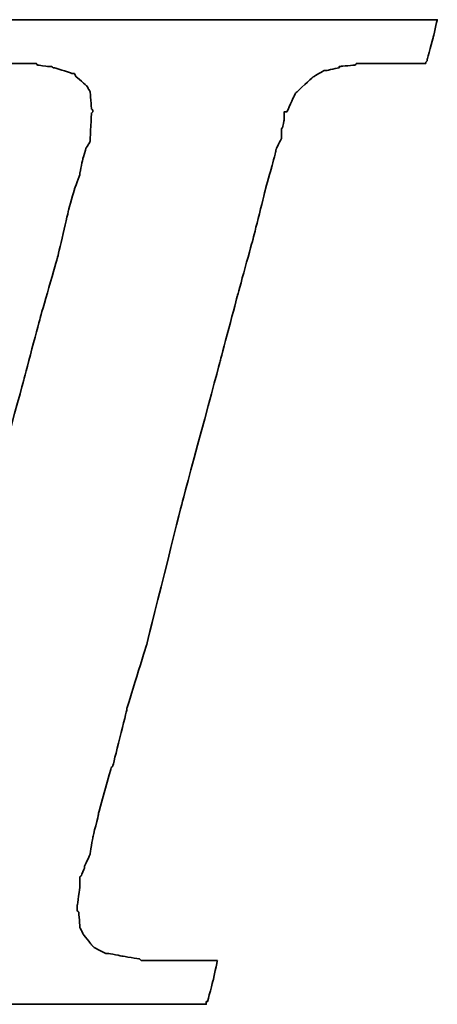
# Model space of a CAD drawing. Header units: millimetres. Extents: x -2774 to 3135, y -1571 to 860.
# Tile 132 of 256: x -2399.93 to -2397.95, y -866.96 to -862.29. Entities that reach past the tile are written whole.
import ezdxf

# ---------------------------------------------------------------- set-up
doc = ezdxf.new("R2010")
doc.units = ezdxf.units.MM
doc.layers.add('DIM', color=4, linetype='CONTINUOUS')
doc.layers.add('layer 1', color=7, linetype='CONTINUOUS')

# ---------------------------------------------------------------- blocks, each defined once
blk = doc.blocks.new('TBI MOTION logo(完整正式版)')
at = {"layer": 'layer 1', "color": 22, "lineweight": 35}
blk.add_open_spline([(-40.59125, -7.943749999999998), (-40.59125, -7.943749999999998), (-40.97375, -7.943749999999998), (-40.97375, -7.943749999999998), (-40.97375, -7.943749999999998), (-40.97375, -7.943749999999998), (-41.38125, -7.943749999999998), (-41.38125, -7.943749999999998), (-41.38125, -7.943749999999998), (-41.38125, -7.943749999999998), (-41.54874999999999, -7.943749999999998), (-41.54874999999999, -7.943749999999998), (-41.54874999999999, -7.943749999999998), (-41.54874999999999, -7.943749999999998), (-41.59875, -7.943749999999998), (-41.59875, -7.943749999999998), (-41.59875, -7.943749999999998), (-41.59875, -7.943749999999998), (-41.88374999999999, -7.943749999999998), (-41.88374999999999, -7.943749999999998), (-41.88374999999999, -7.943749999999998), (-41.88374999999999, -7.943749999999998), (-41.90875, -7.91875), (-41.90875, -7.91875), (-41.90875, -7.91875), (-41.90875, -7.91875), (-42.19875, -7.871249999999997), (-42.19875, -7.871249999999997), (-42.19875, -7.871249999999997), (-42.19875, -7.871249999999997), (-42.43875, -7.82375), (-42.43875, -7.82375), (-42.43875, -7.82375), (-42.43875, -7.82375), (-42.45875, -7.82375), (-42.45875, -7.82375), (-42.45875, -7.82375), (-42.45875, -7.82375), (-42.48624999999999, -7.82375), (-42.48624999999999, -7.82375), (-42.48624999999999, -7.82375), (-42.48624999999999, -7.82375), (-42.67625, -7.723749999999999), (-42.67625, -7.723749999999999), (-42.67625, -7.723749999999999), (-42.67625, -7.723749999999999), (-42.70125, -7.70375), (-42.70125, -7.70375), (-42.70125, -7.70375), (-42.70125, -7.70375), (-42.72375, -7.678749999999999), (-42.72375, -7.678749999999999), (-42.72375, -7.678749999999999), (-42.72375, -7.678749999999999), (-42.86875, -7.488749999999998), (-42.86875, -7.488749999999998), (-42.86875, -7.488749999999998), (-42.86875, -7.488749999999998), (-42.89374999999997, -7.438749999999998), (-42.89374999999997, -7.438749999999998), (-42.89374999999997, -7.438749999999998), (-42.89374999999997, -7.438749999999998), (-42.91875, -7.388749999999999), (-42.91875, -7.388749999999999), (-42.91875, -7.388749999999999), (-42.91875, -7.388749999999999), (-42.93874999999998, -7.12875), (-42.93874999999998, -7.12875), (-42.93874999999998, -7.12875), (-42.93874999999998, -7.12875), (-42.96375, -7.103749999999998), (-42.96375, -7.103749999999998), (-42.96375, -7.103749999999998), (-42.96375, -7.103749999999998), (-42.96375, -7.053749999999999), (-42.96375, -7.053749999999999), (-42.96375, -7.053749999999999), (-42.96375, -7.053749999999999), (-42.96375, -7.00875), (-42.96375, -7.00875), (-42.96375, -7.00875), (-42.96375, -7.00875), (-42.91875, -6.69625), (-42.91875, -6.69625), (-42.91875, -6.69625), (-42.91875, -6.69625), (-42.91875, -6.62375), (-42.91875, -6.62375), (-42.91875, -6.62375), (-42.91875, -6.62375), (-42.91875, -6.59625), (-42.91875, -6.59625), (-42.91875, -6.59625), (-42.91875, -6.59625), (-42.91875, -6.57375), (-42.91875, -6.57375), (-42.91875, -6.57375), (-42.91875, -6.57375), (-42.91875, -6.528749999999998), (-42.91875, -6.528749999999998), (-42.91875, -6.528749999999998), (-42.91875, -6.528749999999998), (-42.89374999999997, -6.50375), (-42.89374999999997, -6.50375), (-42.89374999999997, -6.50375), (-42.89374999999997, -6.50375), (-42.84374999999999, -6.38375), (-42.84374999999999, -6.38375), (-42.84374999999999, -6.38375), (-42.84374999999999, -6.38375), (-42.84374999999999, -6.358749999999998), (-42.84374999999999, -6.358749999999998), (-42.84374999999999, -6.358749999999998), (-42.84374999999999, -6.358749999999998), (-42.74625, -6.143749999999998), (-42.74625, -6.143749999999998), (-42.74625, -6.143749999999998), (-42.74625, -6.143749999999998), (-42.70125, -5.853749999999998), (-42.70125, -5.853749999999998), (-42.70125, -5.853749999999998), (-42.70125, -5.853749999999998), (-42.60374999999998, -5.47125), (-42.60374999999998, -5.47125), (-42.60374999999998, -5.47125), (-42.60374999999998, -5.47125), (-42.60374999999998, -5.44875), (-42.60374999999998, -5.44875), (-42.60374999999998, -5.44875), (-42.60374999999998, -5.44875), (-42.38875, -4.678749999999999), (-42.38875, -4.678749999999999), (-42.38875, -4.678749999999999), (-42.38875, -4.678749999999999), (-42.36375, -4.653749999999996), (-42.36375, -4.653749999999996), (-42.36375, -4.653749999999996), (-42.36375, -4.653749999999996), (-42.12375, -3.69625), (-42.12375, -3.69625), (-42.12375, -3.69625), (-42.12375, -3.69625), (-42.12375, -3.67374), (-42.12375, -3.67374), (-42.12375, -3.67374), (-42.12375, -3.67374), (-41.78875, -2.593739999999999), (-41.78875, -2.593739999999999), (-41.78875, -2.593739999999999), (-41.78875, -2.593739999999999), (-41.18875, -0.19375), (-41.18875, -0.19375), (-41.18875, -0.19375), (-41.18875, -0.19375), (-40.54375, 2.20624), (-40.54375, 2.20624), (-40.54375, 2.20624), (-40.54375, 2.20624), (-40.25374999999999, 3.308749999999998), (-40.25374999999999, 3.308749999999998), (-40.25374999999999, 3.308749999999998), (-40.25374999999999, 3.308749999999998), (-39.98875, 4.27125), (-39.98875, 4.27125), (-39.98875, 4.27125), (-39.98875, 4.27125), (-39.77375, 5.131249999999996), (-39.77375, 5.131249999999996), (-39.77375, 5.131249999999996), (-39.77375, 5.131249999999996), (-39.67875, 5.47125), (-39.67875, 5.47125), (-39.67875, 5.47125), (-39.67875, 5.47125), (-39.60375, 5.756249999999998), (-39.60375, 5.756249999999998), (-39.60375, 5.756249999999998), (-39.60375, 5.756249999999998), (-39.60375, 5.78125), (-39.60375, 5.78125), (-39.60375, 5.78125), (-39.60375, 5.78125), (-39.50875, 5.97125), (-39.50875, 5.97125), (-39.50875, 5.97125), (-39.50875, 5.97125), (-39.50875, 6.138749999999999), (-39.50875, 6.138749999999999), (-39.50875, 6.138749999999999), (-39.50875, 6.138749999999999), (-39.48625, 6.166249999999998), (-39.48625, 6.166249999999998), (-39.48625, 6.166249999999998), (-39.48625, 6.166249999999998), (-39.46125, 6.286249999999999), (-39.46125, 6.286249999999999), (-39.46125, 6.286249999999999), (-39.46125, 6.286249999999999), (-39.46125, 6.426249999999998), (-39.46125, 6.426249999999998), (-39.46125, 6.426249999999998), (-39.46125, 6.426249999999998), (-39.41375, 6.426249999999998), (-39.41375, 6.426249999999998), (-39.41375, 6.426249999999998), (-39.41375, 6.426249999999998), (-39.29375, 6.69125), (-39.29375, 6.69125), (-39.29375, 6.69125), (-39.29375, 6.69125), (-39.26875, 6.741249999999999), (-39.26875, 6.741249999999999), (-39.26875, 6.741249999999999), (-39.26875, 6.741249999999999), (-39.24375, 6.76625), (-39.24375, 6.76625), (-39.24375, 6.76625), (-39.24375, 6.76625), (-38.98375, 7.006239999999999), (-38.98375, 7.006239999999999), (-38.98375, 7.006239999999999), (-38.98375, 7.006239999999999), (-38.95625, 7.026239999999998), (-38.95625, 7.026239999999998), (-38.95625, 7.026239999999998), (-38.95625, 7.026239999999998), (-38.78875, 7.126239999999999), (-38.78875, 7.126239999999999), (-38.78875, 7.126239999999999), (-38.78875, 7.126239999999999), (-38.76375, 7.126239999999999), (-38.76375, 7.126239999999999), (-38.76375, 7.126239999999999), (-38.76375, 7.126239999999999), (-38.74375, 7.126239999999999), (-38.74375, 7.126239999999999), (-38.74375, 7.126239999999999), (-38.74375, 7.126239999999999), (-38.52875, 7.171249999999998), (-38.52875, 7.171249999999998), (-38.52875, 7.171249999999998), (-38.52875, 7.171249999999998), (-38.52875, 7.196239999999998), (-38.52875, 7.196239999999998), (-38.52875, 7.196239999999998), (-38.52875, 7.196239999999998), (-38.50375, 7.196239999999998), (-38.50375, 7.196239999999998), (-38.50375, 7.196239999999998), (-38.50375, 7.196239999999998), (-38.26125, 7.21875), (-38.26125, 7.21875), (-38.26125, 7.21875), (-38.26125, 7.21875), (-38.23875000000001, 7.246239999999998), (-38.23875000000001, 7.246239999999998), (-38.23875000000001, 7.246239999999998), (-38.23875000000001, 7.246239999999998), (-38.21625, 7.246239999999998), (-38.21625, 7.246239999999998), (-38.21625, 7.246239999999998), (-38.21625, 7.246239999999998), (-38.18875, 7.246239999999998), (-38.18875, 7.246239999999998), (-38.18875, 7.246239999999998), (-38.18875, 7.246239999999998), (-37.90375, 7.246239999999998), (-37.90375, 7.246239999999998), (-37.90375, 7.246239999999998), (-37.90375, 7.246239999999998), (-37.85375, 7.246239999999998), (-37.85375, 7.246239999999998), (-37.85375, 7.246239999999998), (-37.85375, 7.246239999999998), (-37.75875, 7.246239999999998), (-37.75875, 7.246239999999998), (-37.75875, 7.246239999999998), (-37.75875, 7.246239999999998), (-37.42375, 7.246239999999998), (-37.42375, 7.246239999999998), (-37.42375, 7.246239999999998), (-37.42375, 7.246239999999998), (-37.08875, 7.246239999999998), (-37.08875, 7.246239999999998), (-37.08875, 7.246239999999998), (-37.08875, 7.246239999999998), (-37.06375, 7.246239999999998), (-37.06375, 7.246239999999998), (-37.06375, 7.246239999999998), (-37.06375, 7.246239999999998), (-37.06375, 7.266239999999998), (-37.06375, 7.266239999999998), (-37.06375, 7.266239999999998), (-37.06375, 7.266239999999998), (-37.03875, 7.291249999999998), (-37.03875, 7.291249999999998), (-37.03875, 7.291249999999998), (-37.03875, 7.291249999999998), (-37.03875, 7.31625), (-37.03875, 7.31625), (-37.03875, 7.31625), (-37.03875, 7.31625), (-36.94125, 7.676249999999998), (-36.94125, 7.676249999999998), (-36.94125, 7.676249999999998), (-36.94125, 7.676249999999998), (-36.86875, 7.98625), (-36.86875, 7.98625), (-36.86875, 7.98625), (-36.86875, 7.98625), (-36.98875000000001, 7.98625), (-36.98875000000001, 7.98625), (-36.98875000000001, 7.98625), (-36.98875000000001, 7.98625), (-37.42375, 7.98625), (-37.42375, 7.98625), (-37.42375, 7.98625), (-37.42375, 7.98625), (-37.94875, 7.98625), (-37.94875, 7.98625), (-37.94875, 7.98625), (-37.94875, 7.98625), (-38.57375, 7.98625), (-38.57375, 7.98625), (-38.57375, 7.98625), (-38.57375, 7.98625), (-39.29375, 7.98625), (-39.29375, 7.98625), (-39.29375, 7.98625), (-39.29375, 7.98625), (-40.82875, 7.98625), (-40.82875, 7.98625), (-40.82875, 7.98625), (-40.82875, 7.98625), (-42.36375, 7.98625), (-42.36375, 7.98625), (-42.36375, 7.98625), (-42.36375, 7.98625), (-43.08375, 7.98625), (-43.08375, 7.98625), (-43.08375, 7.98625), (-43.08375, 7.98625), (-43.70875, 7.98625), (-43.70875, 7.98625), (-43.70875, 7.98625), (-43.70875, 7.98625), (-44.23375, 7.98625), (-44.23375, 7.98625), (-44.23375, 7.98625), (-44.23375, 7.98625), (-44.66875, 7.98625), (-44.66875, 7.98625), (-44.66875, 7.98625), (-44.66875, 7.98625), (-44.88375, 7.98625), (-44.88375, 7.98625), (-44.88375, 7.98625), (-44.88375, 7.98625), (-44.90874999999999, 7.94125), (-44.90874999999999, 7.94125), (-44.90874999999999, 7.94125), (-44.90874999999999, 7.94125), (-44.90874999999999, 7.916249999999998), (-44.90874999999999, 7.916249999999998), (-44.90874999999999, 7.916249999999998), (-44.90874999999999, 7.916249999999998), (-45.00375, 7.55625), (-45.00375, 7.55625), (-45.00375, 7.55625), (-45.00375, 7.55625), (-45.05374999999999, 7.246239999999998), (-45.05374999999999, 7.246239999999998), (-45.05374999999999, 7.246239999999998), (-45.05374999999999, 7.246239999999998), (-44.61875, 7.246239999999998), (-44.61875, 7.246239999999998), (-44.61875, 7.246239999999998), (-44.61875, 7.246239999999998), (-44.11375, 7.246239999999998), (-44.11375, 7.246239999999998), (-44.11375, 7.246239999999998), (-44.11375, 7.246239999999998), (-43.99375, 7.246239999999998), (-43.99375, 7.246239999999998), (-43.99375, 7.246239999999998), (-43.99375, 7.246239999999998), (-43.94625, 7.246239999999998), (-43.94625, 7.246239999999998), (-43.94625, 7.246239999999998), (-43.94625, 7.246239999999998), (-43.92374, 7.246239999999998), (-43.92374, 7.246239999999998), (-43.92374, 7.246239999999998), (-43.92374, 7.246239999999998), (-43.65874999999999, 7.246239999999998), (-43.65874999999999, 7.246239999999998), (-43.65874999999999, 7.246239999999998), (-43.65874999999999, 7.246239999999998), (-43.63875, 7.21875), (-43.63875, 7.21875), (-43.63875, 7.21875), (-43.63875, 7.21875), (-43.46874999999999, 7.196239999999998), (-43.46874999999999, 7.196239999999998), (-43.46874999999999, 7.196239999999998), (-43.46874999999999, 7.196239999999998), (-43.39875, 7.196239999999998), (-43.39875, 7.196239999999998), (-43.39875, 7.196239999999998), (-43.39875, 7.196239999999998), (-43.37125, 7.171249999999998), (-43.37125, 7.171249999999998), (-43.37125, 7.171249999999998), (-43.37125, 7.171249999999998), (-43.34875, 7.171249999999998), (-43.34875, 7.171249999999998), (-43.34875, 7.171249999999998), (-43.34875, 7.171249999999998), (-43.20375, 7.126239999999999), (-43.20375, 7.126239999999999), (-43.20375, 7.126239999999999), (-43.20375, 7.126239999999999), (-43.05875, 7.076239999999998), (-43.05875, 7.076239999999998), (-43.05875, 7.076239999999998), (-43.05875, 7.076239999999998), (-43.01375, 7.076239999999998), (-43.01375, 7.076239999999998), (-43.01375, 7.076239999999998), (-43.01375, 7.076239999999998), (-42.98875, 7.026239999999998), (-42.98875, 7.026239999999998), (-42.98875, 7.026239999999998), (-42.98875, 7.026239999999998), (-42.79874999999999, 6.86125), (-42.79874999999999, 6.86125), (-42.79874999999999, 6.86125), (-42.79874999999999, 6.86125), (-42.77375, 6.81125), (-42.77375, 6.81125), (-42.77375, 6.81125), (-42.77375, 6.81125), (-42.74625, 6.76625), (-42.74625, 6.76625), (-42.74625, 6.76625), (-42.74625, 6.76625), (-42.72375, 6.47625), (-42.72375, 6.47625), (-42.72375, 6.47625), (-42.72375, 6.47625), (-42.70125, 6.45124), (-42.70125, 6.45124), (-42.70125, 6.45124), (-42.70125, 6.45124), (-42.70125, 6.426249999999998), (-42.70125, 6.426249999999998), (-42.70125, 6.426249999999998), (-42.70125, 6.426249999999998), (-42.72375, 6.40625), (-42.72375, 6.40625), (-42.72375, 6.40625), (-42.72375, 6.40625), (-42.74625, 5.97125), (-42.74625, 5.97125), (-42.74625, 5.97125), (-42.74625, 5.97125), (-42.74625, 5.94625), (-42.74625, 5.94625), (-42.74625, 5.94625), (-42.74625, 5.94625), (-42.74625, 5.926249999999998), (-42.74625, 5.926249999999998), (-42.74625, 5.926249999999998), (-42.74625, 5.926249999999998), (-42.77375, 5.876249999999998), (-42.77375, 5.876249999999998), (-42.77375, 5.876249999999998), (-42.77375, 5.876249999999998), (-42.81875, 5.80625), (-42.81875, 5.80625), (-42.81875, 5.80625), (-42.81875, 5.80625), (-42.86875, 5.63625), (-42.86875, 5.63625), (-42.86875, 5.63625), (-42.86875, 5.63625), (-42.91875, 5.39625), (-42.91875, 5.39625), (-42.91875, 5.39625), (-42.91875, 5.39625), (-42.91875, 5.37124), (-42.91875, 5.37124), (-42.91875, 5.37124), (-42.91875, 5.37124), (-43.01375, 5.10874), (-43.01375, 5.10874), (-43.01375, 5.10874), (-43.01375, 5.10874), (-43.10875, 4.771239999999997), (-43.10875, 4.771239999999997), (-43.10875, 4.771239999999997), (-43.10875, 4.771239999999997), (-43.29875, 3.956249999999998), (-43.29875, 3.956249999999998), (-43.29875, 3.956249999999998), (-43.29875, 3.956249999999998), (-43.58875, 2.951249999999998), (-43.58875, 2.951249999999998), (-43.58875, 2.951249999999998), (-43.58875, 2.951249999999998), (-43.87375, 1.87125), (-43.87375, 1.87125), (-43.87375, 1.87125), (-43.87375, 1.87125), (-44.52625, -0.50374), (-44.52625, -0.50374), (-44.52625, -0.50374), (-44.52625, -0.50374), (-45.14874999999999, -2.853749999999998), (-45.14874999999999, -2.853749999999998), (-45.14874999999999, -2.853749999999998), (-45.14874999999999, -2.853749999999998), (-45.43375, -3.95875), (-45.43375, -3.95875), (-45.43375, -3.95875), (-45.43375, -3.95875), (-45.69874999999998, -4.96875), (-45.69874999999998, -4.96875), (-45.69874999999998, -4.96875), (-45.69874999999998, -4.96875), (-45.91375, -5.78375), (-45.91375, -5.78375), (-45.91375, -5.78375), (-45.91375, -5.78375), (-46.01374999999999, -6.11875), (-46.01374999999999, -6.11875), (-46.01374999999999, -6.11875), (-46.01374999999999, -6.11875), (-46.01374999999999, -6.143749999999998), (-46.01374999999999, -6.143749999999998), (-46.01374999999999, -6.143749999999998), (-46.01374999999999, -6.143749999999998), (-46.10875, -6.40875), (-46.10875, -6.40875), (-46.10875, -6.40875), (-46.10875, -6.40875), (-46.15375, -6.648749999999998), (-46.15375, -6.648749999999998), (-46.15375, -6.648749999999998), (-46.15375, -6.648749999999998), (-46.20375, -6.83875), (-46.20375, -6.83875), (-46.20375, -6.83875), (-46.20375, -6.83875), (-46.22874999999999, -6.933749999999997), (-46.22874999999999, -6.933749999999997), (-46.22874999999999, -6.933749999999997), (-46.22874999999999, -6.933749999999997), (-46.22874999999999, -7.07875), (-46.22874999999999, -7.07875), (-46.22874999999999, -7.07875), (-46.22874999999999, -7.07875), (-46.27374999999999, -7.07875), (-46.27374999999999, -7.07875), (-46.27374999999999, -7.07875), (-46.27374999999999, -7.07875), (-46.39375, -7.34375), (-46.39375, -7.34375), (-46.39375, -7.34375), (-46.39375, -7.34375), (-46.39375, -7.36875), (-46.39375, -7.36875), (-46.39375, -7.36875), (-46.39375, -7.36875), (-46.42125, -7.388749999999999), (-46.42125, -7.388749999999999), (-46.42125, -7.388749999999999), (-46.42125, -7.388749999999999), (-46.68375, -7.678749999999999), (-46.68375, -7.678749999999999), (-46.68375, -7.678749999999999), (-46.68375, -7.678749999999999), (-46.70875, -7.70375), (-46.70875, -7.70375), (-46.70875, -7.70375), (-46.70875, -7.70375), (-46.75374999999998, -7.723749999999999), (-46.75374999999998, -7.723749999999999), (-46.75374999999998, -7.723749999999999), (-46.75374999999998, -7.723749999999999), (-47.08874999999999, -7.871249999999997), (-47.08874999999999, -7.871249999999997), (-47.08874999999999, -7.871249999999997), (-47.08874999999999, -7.871249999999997), (-47.11625, -7.871249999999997), (-47.11625, -7.871249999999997), (-47.11625, -7.871249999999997), (-47.11625, -7.871249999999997), (-47.13875, -7.893749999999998), (-47.13875, -7.893749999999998), (-47.13875, -7.893749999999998), (-47.13875, -7.893749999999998), (-47.56874999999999, -7.91875), (-47.56874999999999, -7.91875), (-47.56874999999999, -7.91875), (-47.56874999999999, -7.91875), (-47.59624999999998, -7.943749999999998), (-47.59624999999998, -7.943749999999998), (-47.59624999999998, -7.943749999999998), (-47.59624999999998, -7.943749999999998), (-47.64375, -7.943749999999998), (-47.64375, -7.943749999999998), (-47.64375, -7.943749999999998), (-47.64375, -7.943749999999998), (-47.73625, -7.943749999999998), (-47.73625, -7.943749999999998), (-47.73625, -7.943749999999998), (-47.73625, -7.943749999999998), (-48.07375, -7.943749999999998), (-48.07375, -7.943749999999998), (-48.07375, -7.943749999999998), (-48.07375, -7.943749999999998), (-48.36125, -7.943749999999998), (-48.36125, -7.943749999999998), (-48.36125, -7.943749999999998), (-48.36125, -7.943749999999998), (-48.36125, -7.966249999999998), (-48.36125, -7.966249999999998), (-48.36125, -7.966249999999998), (-48.36125, -7.966249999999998), (-48.36125, -7.991249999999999), (-48.36125, -7.991249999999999), (-48.36125, -7.991249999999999), (-48.36125, -7.991249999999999), (-48.38875, -8.013749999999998), (-48.38875, -8.013749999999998), (-48.38875, -8.013749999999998), (-48.38875, -8.013749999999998), (-48.50875, -8.34875), (-48.50875, -8.34875), (-48.50875, -8.34875), (-48.50875, -8.34875), (-48.55375, -8.68625), (-48.55375, -8.68625), (-48.55375, -8.68625), (-48.55375, -8.68625), (-48.45875, -8.68625), (-48.45875, -8.68625), (-48.45875, -8.68625), (-48.45875, -8.68625), (-48.07375, -8.68625), (-48.07375, -8.68625), (-48.07375, -8.68625), (-48.07375, -8.68625), (-47.52374999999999, -8.68625), (-47.52374999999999, -8.68625), (-47.52374999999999, -8.68625), (-47.52374999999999, -8.68625), (-46.92375, -8.68625), (-46.92375, -8.68625), (-46.92375, -8.68625), (-46.92375, -8.68625), (-46.25375, -8.68625), (-46.25375, -8.68625), (-46.25375, -8.68625), (-46.25375, -8.68625), (-46.20375, -8.68625), (-46.20375, -8.68625), (-46.20375, -8.68625), (-46.20375, -8.68625), (-44.71375, -8.68625), (-44.71375, -8.68625), (-44.71375, -8.68625), (-44.71375, -8.68625), (-43.22874999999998, -8.68625), (-43.22874999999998, -8.68625), (-43.22874999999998, -8.68625), (-43.22874999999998, -8.68625), (-42.55875, -8.68625), (-42.55875, -8.68625), (-42.55875, -8.68625), (-42.55875, -8.68625), (-42.50874999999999, -8.68625), (-42.50874999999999, -8.68625), (-42.50874999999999, -8.68625), (-42.50874999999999, -8.68625), (-41.93375, -8.68625), (-41.93375, -8.68625), (-41.93375, -8.68625), (-41.93375, -8.68625), (-41.38125, -8.68625), (-41.38125, -8.68625), (-41.38125, -8.68625), (-41.38125, -8.68625), (-40.97375, -8.68625), (-40.97375, -8.68625), (-40.97375, -8.68625), (-40.97375, -8.68625), (-40.78125, -8.68625), (-40.78125, -8.68625), (-40.78125, -8.68625), (-40.78125, -8.68625), (-40.78125, -8.638749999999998), (-40.78125, -8.638749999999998), (-40.78125, -8.638749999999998), (-40.78125, -8.638749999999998), (-40.75874999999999, -8.638749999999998), (-40.75874999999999, -8.638749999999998), (-40.75874999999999, -8.638749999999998), (-40.75874999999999, -8.638749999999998), (-40.66374999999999, -8.27875), (-40.66374999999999, -8.27875), (-40.66374999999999, -8.27875), (-40.66374999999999, -8.27875), (-40.59125, -7.943749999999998), (-40.59125, -7.943749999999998)], degree=3, knots=[0, 0, 0, 0, 0.0055865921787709, 0.0055865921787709, 0.0055865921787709, 0.0055866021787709, 0.0111731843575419, 0.0111731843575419, 0.0111731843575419, 0.0111731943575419, 0.0167597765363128, 0.0167597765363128, 0.0167597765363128, 0.0167597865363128, 0.0223463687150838, 0.0223463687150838, 0.0223463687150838, 0.0223463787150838, 0.0279329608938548, 0.0279329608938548, 0.0279329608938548, 0.0279329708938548, 0.0335195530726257, 0.0335195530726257, 0.0335195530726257, 0.0335195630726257, 0.0391061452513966, 0.0391061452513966, 0.0391061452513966, 0.0391061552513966, 0.0446927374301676, 0.0446927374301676, 0.0446927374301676, 0.0446927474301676, 0.0502793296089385, 0.0502793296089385, 0.0502793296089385, 0.0502793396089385, 0.0558659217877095, 0.0558659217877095, 0.0558659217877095, 0.0558659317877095, 0.0614525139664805, 0.0614525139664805, 0.0614525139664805, 0.0614525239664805, 0.0670391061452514, 0.0670391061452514, 0.0670391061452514, 0.0670391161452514, 0.0726256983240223, 0.0726256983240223, 0.0726256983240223, 0.0726257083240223, 0.0782122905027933, 0.0782122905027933, 0.0782122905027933, 0.0782123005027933, 0.0837988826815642, 0.0837988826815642, 0.0837988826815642, 0.0837988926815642, 0.0893854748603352, 0.0893854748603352, 0.0893854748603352, 0.0893854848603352, 0.0949720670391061, 0.0949720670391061, 0.0949720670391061, 0.0949720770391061, 0.1005586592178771, 0.1005586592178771, 0.1005586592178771, 0.1005586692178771, 0.106145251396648, 0.106145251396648, 0.106145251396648, 0.106145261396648, 0.1117318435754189, 0.1117318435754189, 0.1117318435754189, 0.1117318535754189, 0.1173184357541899, 0.1173184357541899, 0.1173184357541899, 0.1173184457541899, 0.1229050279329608, 0.1229050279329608, 0.1229050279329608, 0.1229050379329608, 0.1284916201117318, 0.1284916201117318, 0.1284916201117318, 0.1284916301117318, 0.1340782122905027, 0.1340782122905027, 0.1340782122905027, 0.1340782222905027, 0.1396648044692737, 0.1396648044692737, 0.1396648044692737, 0.1396648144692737, 0.1452513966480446, 0.1452513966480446, 0.1452513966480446, 0.1452514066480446, 0.1508379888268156, 0.1508379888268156, 0.1508379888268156, 0.1508379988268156, 0.1564245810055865, 0.1564245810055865, 0.1564245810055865, 0.1564245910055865, 0.1620111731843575, 0.1620111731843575, 0.1620111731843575, 0.1620111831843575, 0.1675977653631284, 0.1675977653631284, 0.1675977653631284, 0.1675977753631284, 0.1731843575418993, 0.1731843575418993, 0.1731843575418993, 0.1731843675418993, 0.1787709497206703, 0.1787709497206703, 0.1787709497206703, 0.1787709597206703, 0.1843575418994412, 0.1843575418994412, 0.1843575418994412, 0.1843575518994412, 0.1899441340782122, 0.1899441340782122, 0.1899441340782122, 0.1899441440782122, 0.1955307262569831, 0.1955307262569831, 0.1955307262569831, 0.1955307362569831, 0.2011173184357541, 0.2011173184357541, 0.2011173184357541, 0.2011173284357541, 0.206703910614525, 0.206703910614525, 0.206703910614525, 0.206703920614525, 0.2122905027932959, 0.2122905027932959, 0.2122905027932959, 0.2122905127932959, 0.2178770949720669, 0.2178770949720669, 0.2178770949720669, 0.2178771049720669, 0.2234636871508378, 0.2234636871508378, 0.2234636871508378, 0.2234636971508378, 0.2290502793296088, 0.2290502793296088, 0.2290502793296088, 0.2290502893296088, 0.2346368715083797, 0.2346368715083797, 0.2346368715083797, 0.2346368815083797, 0.2402234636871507, 0.2402234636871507, 0.2402234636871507, 0.2402234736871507, 0.2458100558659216, 0.2458100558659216, 0.2458100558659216, 0.2458100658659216, 0.2513966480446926, 0.2513966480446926, 0.2513966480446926, 0.2513966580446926, 0.2569832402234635, 0.2569832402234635, 0.2569832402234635, 0.2569832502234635, 0.2625698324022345, 0.2625698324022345, 0.2625698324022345, 0.2625698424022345, 0.2681564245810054, 0.2681564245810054, 0.2681564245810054, 0.2681564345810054, 0.2737430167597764, 0.2737430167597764, 0.2737430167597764, 0.2737430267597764, 0.2793296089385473, 0.2793296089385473, 0.2793296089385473, 0.2793296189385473, 0.2849162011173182, 0.2849162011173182, 0.2849162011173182, 0.2849162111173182, 0.2905027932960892, 0.2905027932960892, 0.2905027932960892, 0.2905028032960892, 0.2960893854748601, 0.2960893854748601, 0.2960893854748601, 0.29608939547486, 0.3016759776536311, 0.3016759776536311, 0.3016759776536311, 0.3016759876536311, 0.3072625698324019, 0.3072625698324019, 0.3072625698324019, 0.3072625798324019, 0.312849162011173, 0.312849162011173, 0.312849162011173, 0.312849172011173, 0.3184357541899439, 0.3184357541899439, 0.3184357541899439, 0.3184357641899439, 0.3240223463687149, 0.3240223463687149, 0.3240223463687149, 0.3240223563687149, 0.3296089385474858, 0.3296089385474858, 0.3296089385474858, 0.3296089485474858, 0.3351955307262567, 0.3351955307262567, 0.3351955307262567, 0.3351955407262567, 0.3407821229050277, 0.3407821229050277, 0.3407821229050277, 0.3407821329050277, 0.3463687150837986, 0.3463687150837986, 0.3463687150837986, 0.3463687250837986, 0.3519553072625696, 0.3519553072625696, 0.3519553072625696, 0.3519553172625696, 0.3575418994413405, 0.3575418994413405, 0.3575418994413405, 0.3575419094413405, 0.3631284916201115, 0.3631284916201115, 0.3631284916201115, 0.3631285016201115, 0.3687150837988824, 0.3687150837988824, 0.3687150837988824, 0.3687150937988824, 0.3743016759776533, 0.3743016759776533, 0.3743016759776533, 0.3743016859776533, 0.3798882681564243, 0.3798882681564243, 0.3798882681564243, 0.3798882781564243, 0.3854748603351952, 0.3854748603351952, 0.3854748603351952, 0.3854748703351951, 0.3910614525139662, 0.3910614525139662, 0.3910614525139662, 0.3910614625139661, 0.3966480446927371, 0.3966480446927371, 0.3966480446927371, 0.3966480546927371, 0.4022346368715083, 0.4022346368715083, 0.4022346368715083, 0.4022346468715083, 0.407821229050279, 0.407821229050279, 0.407821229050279, 0.4078212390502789, 0.4134078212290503, 0.4134078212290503, 0.4134078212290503, 0.4134078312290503, 0.4189944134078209, 0.4189944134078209, 0.4189944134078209, 0.4189944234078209, 0.4245810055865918, 0.4245810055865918, 0.4245810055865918, 0.4245810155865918, 0.4301675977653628, 0.4301675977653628, 0.4301675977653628, 0.4301676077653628, 0.4357541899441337, 0.4357541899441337, 0.4357541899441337, 0.4357541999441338, 0.4413407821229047, 0.4413407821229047, 0.4413407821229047, 0.4413407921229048, 0.4469273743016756, 0.4469273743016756, 0.4469273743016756, 0.4469273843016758, 0.4525139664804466, 0.4525139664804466, 0.4525139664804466, 0.4525139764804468, 0.4581005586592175, 0.4581005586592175, 0.4581005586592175, 0.4581005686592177, 0.4636871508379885, 0.4636871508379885, 0.4636871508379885, 0.4636871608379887, 0.4692737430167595, 0.4692737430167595, 0.4692737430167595, 0.4692737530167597, 0.4748603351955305, 0.4748603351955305, 0.4748603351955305, 0.4748603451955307, 0.4804469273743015, 0.4804469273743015, 0.4804469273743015, 0.4804469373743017, 0.4860335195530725, 0.4860335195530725, 0.4860335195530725, 0.4860335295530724, 0.4916201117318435, 0.4916201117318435, 0.4916201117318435, 0.4916201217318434, 0.4972067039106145, 0.4972067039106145, 0.4972067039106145, 0.4972067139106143, 0.5027932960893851, 0.5027932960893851, 0.5027932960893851, 0.5027933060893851, 0.5083798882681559, 0.5083798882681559, 0.5083798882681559, 0.508379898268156, 0.513966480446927, 0.513966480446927, 0.513966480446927, 0.5139664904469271, 0.519553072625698, 0.519553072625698, 0.519553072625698, 0.5195530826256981, 0.5251396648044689, 0.5251396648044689, 0.5251396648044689, 0.525139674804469, 0.53072625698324, 0.53072625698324, 0.53072625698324, 0.5307262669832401, 0.536312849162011, 0.536312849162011, 0.536312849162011, 0.5363128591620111, 0.541899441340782, 0.541899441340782, 0.541899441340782, 0.5418994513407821, 0.5474860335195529, 0.5474860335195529, 0.5474860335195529, 0.547486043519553, 0.553072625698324, 0.553072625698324, 0.553072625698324, 0.5530726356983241, 0.5586592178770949, 0.5586592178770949, 0.5586592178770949, 0.558659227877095, 0.5642458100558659, 0.5642458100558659, 0.5642458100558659, 0.564245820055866, 0.569832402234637, 0.569832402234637, 0.569832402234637, 0.5698324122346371, 0.5754189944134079, 0.5754189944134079, 0.5754189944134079, 0.575419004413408, 0.5810055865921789, 0.5810055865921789, 0.5810055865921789, 0.581005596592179, 0.5865921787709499, 0.5865921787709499, 0.5865921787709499, 0.5865921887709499, 0.592178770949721, 0.592178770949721, 0.592178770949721, 0.5921787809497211, 0.5977653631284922, 0.5977653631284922, 0.5977653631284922, 0.5977653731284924, 0.6033519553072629, 0.6033519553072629, 0.6033519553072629, 0.6033519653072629, 0.6089385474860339, 0.6089385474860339, 0.6089385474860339, 0.608938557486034, 0.6145251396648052, 0.6145251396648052, 0.6145251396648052, 0.6145251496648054, 0.6201117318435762, 0.6201117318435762, 0.6201117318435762, 0.6201117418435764, 0.6256983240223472, 0.6256983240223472, 0.6256983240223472, 0.6256983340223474, 0.6312849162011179, 0.6312849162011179, 0.6312849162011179, 0.631284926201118, 0.6368715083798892, 0.6368715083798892, 0.6368715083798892, 0.6368715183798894, 0.6424581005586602, 0.6424581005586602, 0.6424581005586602, 0.6424581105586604, 0.6480446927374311, 0.6480446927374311, 0.6480446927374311, 0.6480447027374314, 0.6536312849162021, 0.6536312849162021, 0.6536312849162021, 0.6536312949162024, 0.6592178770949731, 0.6592178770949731, 0.6592178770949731, 0.6592178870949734, 0.6648044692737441, 0.6648044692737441, 0.6648044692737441, 0.6648044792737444, 0.6703910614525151, 0.6703910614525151, 0.6703910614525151, 0.6703910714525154, 0.6759776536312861, 0.6759776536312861, 0.6759776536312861, 0.6759776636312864, 0.6815642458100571, 0.6815642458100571, 0.6815642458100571, 0.6815642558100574, 0.6871508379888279, 0.6871508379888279, 0.6871508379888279, 0.687150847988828, 0.6927374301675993, 0.6927374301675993, 0.6927374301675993, 0.6927374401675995, 0.6983240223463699, 0.6983240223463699, 0.6983240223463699, 0.69832403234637, 0.7039106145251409, 0.7039106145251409, 0.7039106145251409, 0.703910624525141, 0.7094972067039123, 0.7094972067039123, 0.7094972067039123, 0.7094972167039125, 0.7150837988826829, 0.7150837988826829, 0.7150837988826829, 0.715083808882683, 0.7206703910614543, 0.7206703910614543, 0.7206703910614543, 0.7206704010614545, 0.7262569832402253, 0.7262569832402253, 0.7262569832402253, 0.7262569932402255, 0.7318435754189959, 0.7318435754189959, 0.7318435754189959, 0.731843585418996, 0.7374301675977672, 0.7374301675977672, 0.7374301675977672, 0.7374301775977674, 0.7430167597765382, 0.7430167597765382, 0.7430167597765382, 0.7430167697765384, 0.7486033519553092, 0.7486033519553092, 0.7486033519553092, 0.7486033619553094, 0.7541899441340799, 0.7541899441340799, 0.7541899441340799, 0.75418995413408, 0.7597765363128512, 0.7597765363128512, 0.7597765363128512, 0.7597765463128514, 0.7653631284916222, 0.7653631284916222, 0.7653631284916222, 0.7653631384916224, 0.7709497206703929, 0.7709497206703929, 0.7709497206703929, 0.770949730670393, 0.7765363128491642, 0.7765363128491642, 0.7765363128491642, 0.7765363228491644, 0.7821229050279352, 0.7821229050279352, 0.7821229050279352, 0.7821229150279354, 0.7877094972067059, 0.7877094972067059, 0.7877094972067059, 0.787709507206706, 0.7932960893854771, 0.7932960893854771, 0.7932960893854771, 0.7932960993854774, 0.7988826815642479, 0.7988826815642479, 0.7988826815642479, 0.798882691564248, 0.8044692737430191, 0.8044692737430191, 0.8044692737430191, 0.8044692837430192, 0.8100558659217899, 0.8100558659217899, 0.8100558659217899, 0.81005587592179, 0.8156424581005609, 0.8156424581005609, 0.8156424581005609, 0.815642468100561, 0.8212290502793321, 0.8212290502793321, 0.8212290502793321, 0.8212290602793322, 0.8268156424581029, 0.8268156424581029, 0.8268156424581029, 0.826815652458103, 0.8324022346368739, 0.8324022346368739, 0.8324022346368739, 0.8324022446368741, 0.8379888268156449, 0.8379888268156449, 0.8379888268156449, 0.837988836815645, 0.8435754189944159, 0.8435754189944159, 0.8435754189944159, 0.8435754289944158, 0.8491620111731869, 0.8491620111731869, 0.8491620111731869, 0.8491620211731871, 0.8547486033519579, 0.8547486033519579, 0.8547486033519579, 0.854748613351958, 0.8603351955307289, 0.8603351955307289, 0.8603351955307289, 0.860335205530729, 0.8659217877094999, 0.8659217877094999, 0.8659217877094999, 0.8659217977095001, 0.8715083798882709, 0.8715083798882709, 0.8715083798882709, 0.871508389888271, 0.8770949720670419, 0.8770949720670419, 0.8770949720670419, 0.877094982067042, 0.8826815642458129, 0.8826815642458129, 0.8826815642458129, 0.8826815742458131, 0.8882681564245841, 0.8882681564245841, 0.8882681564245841, 0.8882681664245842, 0.8938547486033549, 0.8938547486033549, 0.8938547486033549, 0.893854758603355, 0.8994413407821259, 0.8994413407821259, 0.8994413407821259, 0.8994413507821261, 0.9050279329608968, 0.9050279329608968, 0.9050279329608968, 0.9050279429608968, 0.910614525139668, 0.910614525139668, 0.910614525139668, 0.910614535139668, 0.9162011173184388, 0.9162011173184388, 0.9162011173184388, 0.9162011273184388, 0.92178770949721, 0.92178770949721, 0.92178770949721, 0.92178771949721, 0.9273743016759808, 0.9273743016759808, 0.9273743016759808, 0.9273743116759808, 0.932960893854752, 0.932960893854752, 0.932960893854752, 0.932960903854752, 0.9385474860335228, 0.9385474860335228, 0.9385474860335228, 0.9385474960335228, 0.9441340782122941, 0.9441340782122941, 0.9441340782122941, 0.9441340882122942, 0.9497206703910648, 0.9497206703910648, 0.9497206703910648, 0.9497206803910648, 0.955307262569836, 0.955307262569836, 0.955307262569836, 0.9553072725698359, 0.9608938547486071, 0.9608938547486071, 0.9608938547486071, 0.9608938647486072, 0.966480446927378, 0.966480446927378, 0.966480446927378, 0.9664804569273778, 0.9720670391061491, 0.9720670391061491, 0.9720670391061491, 0.9720670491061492, 0.97765363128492, 0.97765363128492, 0.97765363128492, 0.9776536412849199, 0.9832402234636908, 0.9832402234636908, 0.9832402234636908, 0.9832402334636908, 0.9888268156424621, 0.9888268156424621, 0.9888268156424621, 0.9888268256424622, 0.9944134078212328, 0.9944134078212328, 0.9944134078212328, 0.9944134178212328, 1, 1, 1, 1], dxfattribs=at)

msp = doc.modelspace()

# ---------------------------------------------------------------- block references
at = {"layer": 'DIM', "color": 7, "xscale": 0.2802190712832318, "yscale": 0.2802190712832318, "zscale": 0.2802190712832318}
msp.add_blockref('TBI MOTION logo(完整正式版)', (-2387.620633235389, -864.5249034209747), dxfattribs=at)

doc.saveas('drawing.dxf')
